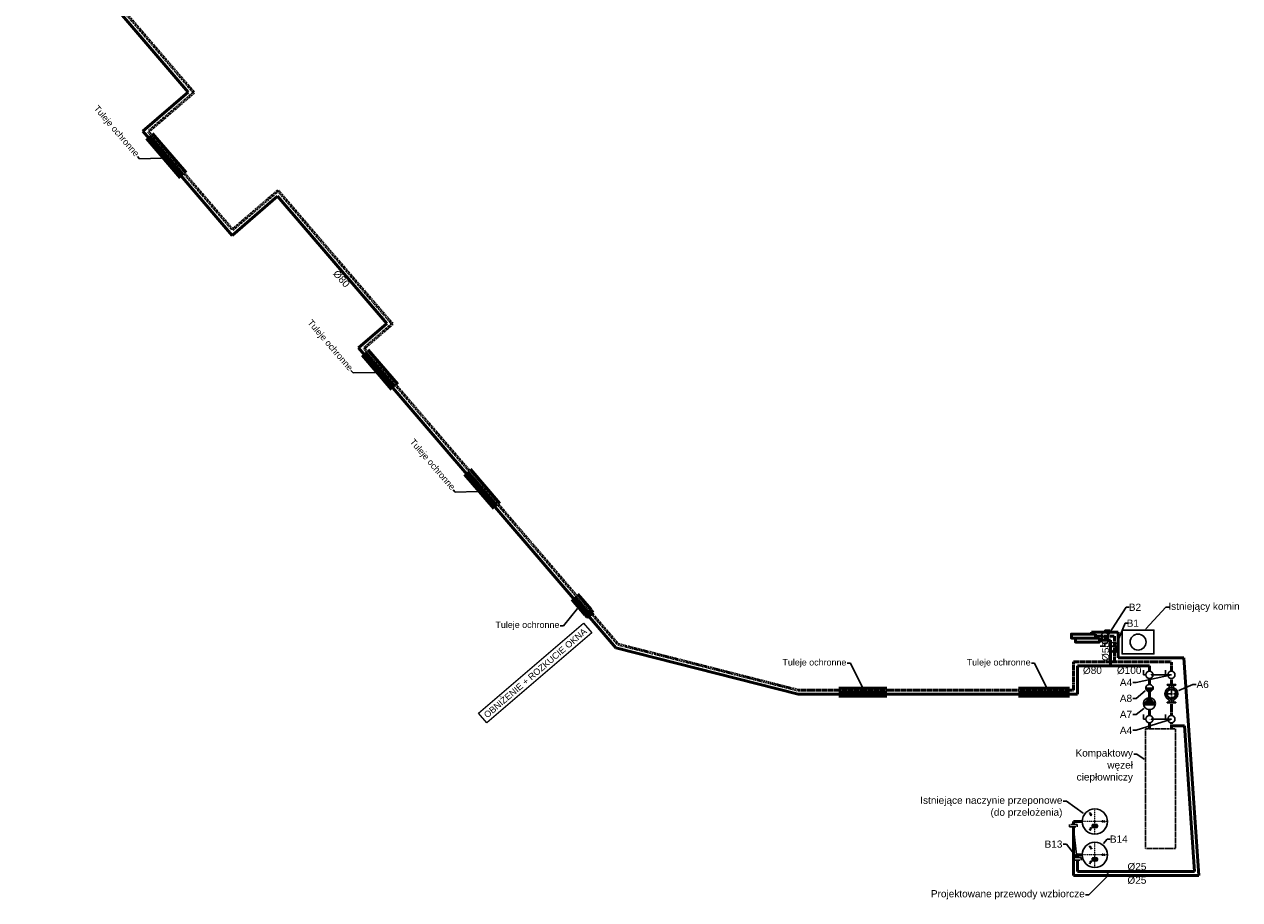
# Model space of a CAD drawing. Header units: centimetres. Extents: x -3333 to 9047, y 3602 to 17425.
# Tile 1 of 7: x -1063 to 1984, y 3602 to 5795. Entities that reach past the tile are written whole.
import ezdxf
from ezdxf import colors
from ezdxf.entities.mleader import LeaderData, LeaderLine
from ezdxf.enums import TextEntityAlignment as Align
from ezdxf.math import Vec2, Vec3

# ---------------------------------------------------------------- set-up
doc = ezdxf.new("R2010")
doc.units = ezdxf.units.CM
doc.header["$LTSCALE"] = 0.2
for name, pattern in [('CENTER', [2, 1.25, -0.25, 0.25, -0.25]), ('DASHDOT', [1, 0.5, -0.25, 0, -0.25]), ('DASHED', [0.75, 0.5, -0.25]), ('HIDDEN', [0.375, 0.25, -0.125])]:
    doc.linetypes.add(name, pattern=pattern)
for name, color, linetype, lineweight in [('2DH_OBJ', 41, 'Continuous', 25), ('2DH_OBJ_reflexgr', 252, 'Continuous', 25), ('2DH_OBJ_z', 41, 'Continuous', 25), ('2DH_PLS_p', 170, 'DASHED', 50), ('2DH_PLS_sp', 6, 'Continuous', 50), ('2DH_PLS_wzb', 4, 'Continuous', 50), ('2DH_PLS_z', 240, 'Continuous', 50), ('_OPIS', 7, 'Continuous', 20), ('CP_AXIS', 143, 'DASHDOT', 9), ('CP_HIDDE', 203, 'HIDDEN', 9), ('CP_LOGO', 7, 'Continuous', 35)]:
    doc.layers.add(name, color=color, linetype=linetype, lineweight=lineweight)
for name, color, linetype in [('Detal', 7, 'Continuous'), ('Opis', 7, 'Continuous'), ('Osie', 5, 'CENTER')]:
    doc.layers.add(name, color=color, linetype=linetype)
doc.styles.add('_OPIS AKSONOMETRIA', font='arial.ttf', dxfattribs={"height": 18})
doc.styles.add('CP_ATTR', font='ARIAL.TTF')
doc.styles.get("Standard").update_dxf_attribs({"font": 'arial.ttf'})

# ---------------------------------------------------------------- blocks, each defined once
blk = doc.blocks.new('2drfxn_no_01')
at = {"layer": 'CP_HIDDE', "extrusion": (0, 0, -1)}
for p, q in [((-3, 15), (-59, 15)), ((-3, -15), (-59, -15)), ((-33, -15), (-33, -15)), ((-33, -15), (-33, -15))]:
    blk.add_line(p, q, dxfattribs=at)
at = {"layer": 'CP_HIDDE'}
blk.add_circle((0, 0), 6, dxfattribs=at)
for centre, radius, start, end in [((-58, 0), 15, 94.4744, 265.5256), ((128, 0), 150, 174.2752, 185.7248), ((128, 0), 148, 174.1978, 185.8022), ((-3, 0), 15, 270, 90)]:
    blk.add_arc(centre, radius, start, end, dxfattribs=at)
for major_axis, start_param, end_param in [((0, -148), 1.469528, 1.672065), ((0, -150), 1.570796, 1.670713), ((0, -150), 1.47088, 1.570796)]:
    blk.add_ellipse((-96, 0), major_axis=major_axis, ratio=0.421187, start_param=start_param, end_param=end_param, dxfattribs=at)
blk = doc.blocks.new('2drfx_logo01')
at = {"layer": 'CP_LOGO', "color": 83, "extrusion": (0, 1, 0)}
for p, q in [((41, 0), (-41, 0)), ((-46, -5), (-46, -34)), ((-41, -40), (41, -40)), ((46, -34), (46, -5))]:
    blk.add_line(p, q, dxfattribs=at)
at = {"layer": 'CP_LOGO', "extrusion": (0, 1, 0)}
for p, q in [((-43, -8), (-43, -32)), ((27, -5), (-40, -5)), ((-40, -34), (27, -34)), ((-37, -29), (-37, -19)), ((-37, -29), (-37, -29)), ((-33, -29), (-37, -29)), ((-33, -20), (-33, -29)), ((-33, -29), (-33, -29)), ((-32, -14), (-30, -14)), ((-30, -17), (-31, -17)), ((-30, -14), (-30, -17)), ((-30, -14), (-30, -14)), ((-28, -24), (-28, -20)), ((-25, -20), (-25, -21)), ((-25, -21), (-20, -21)), ((-25, -23), (-25, -24)), ((-17, -23), (-25, -23)), ((-23, -14), (-22, -14)), ((-23, -17), (-23, -17)), ((-18, -29), (-23, -29)), ((-22, -26), (-18, -26)), ((-20, -21), (-20, -20)), ((-18, -26), (-18, -29)), ((-17, -14), (-14, -14)), ((-17, -17), (-17, -14)), ((-14, -17), (-17, -17)), ((-17, -20), (-17, -23)), ((-14, -14), (-14, -12)), ((-14, -29), (-14, -17)), ((-11, -29), (-14, -29)), ((-11, -8), (-8, -8)), ((-11, -13), (-11, -14)), ((-11, -14), (-9, -14)), ((-9, -17), (-11, -17)), ((-11, -17), (-11, -29)), ((-8, -11), (-10, -11)), ((-9, -14), (-9, -17)), ((-8, -8), (-8, -11)), ((-7, -8), (-3, -8)), ((-7, -29), (-7, -8)), ((-3, -29), (-7, -29)), ((-3, -8), (-3, -29)), ((-3, -29), (-3, -29)), ((-1, -24), (-1, -20)), ((2, -20), (2, -21)), ((2, -21), (7, -21)), ((2, -23), (2, -24)), ((10, -23), (2, -23)), ((4, -14), (5, -14)), ((5, -17), (4, -17)), ((9, -29), (4, -29)), ((5, -26), (9, -26)), ((7, -21), (7, -20)), ((9, -26), (9, -29)), ((10, -20), (10, -23)), ((12, -14), (15, -14)), ((12, -17), (12, -14)), ((12, -29), (12, -26)), ((15, -29), (12, -29)), ((15, -14), (15, -17)), ((15, -26), (15, -29)), ((17, -20), (18, -20)), ((18, -23), (17, -23)), ((20, -14), (23, -14)), ((20, -17), (20, -14)), ((20, -29), (20, -26)), ((23, -29), (20, -29)), ((23, -14), (23, -17)), ((23, -27), (23, -29)), ((30, -32), (30, -8))]:
    blk.add_line(p, q, dxfattribs=at)
at = {"layer": 'CP_LOGO', "color": 83}
for centre, start, end in [((41, -5), 0, 90), ((-41, -5), 90, 180), ((-41, -34), 180, 270), ((41, -34), 270, 0)]:
    blk.add_arc(centre, 5, start, end, dxfattribs=at)
at = {"layer": 'CP_LOGO'}
for centre, radius, start, end in [((-40, -8), 2.8, 90, 180), ((-40, -32), 2.8, 180, 270), ((-31, -19), 6.04, 147.2606, 178.2377), ((-33, -18), 3.91, 106.1174, 143.376), ((-32, -20), 6.08, 90.0504, 106.2962), ((-31, -19), 2.11, 97.3746, 125.2227), ((-30, -20), 3.13, 158.9942, 176.3238), ((-32, -19), 1.71, 127.2952, 158.5076), ((-29, -20), 4.79, 175.9324, 180.1077), ((-31, -21), 3.51, 90.0884, 98.1112), ((-23, -19), 4.85, 88.4512, 165.8928), ((-20, -20), 8.47, 165.5184, 179.4136), ((-20, -24), 8.16, 181.0116, 192.2061), ((-24, -24), 4.78, 190.4306, 253.2549), ((-23, -19), 1.87, 87.6671, 146.1721), ((-22, -19), 2.94, 147.7135, 166.8659), ((-20, -20), 5.06, 167.5936, 180.6121), ((-22, -24), 2.8, 178.2273, 223.4425), ((-23, -22), 7.52, 253.484, 269.5372), ((-23, -23), 3, 230.0119, 271.6328), ((-23, -19), 1.87, 33.8279, 92.3329), ((-22, -19), 4.73, 12.9414, 92.7147), ((-23, -19), 2.94, 13.1341, 32.2865), ((-26, -20), 5.06, 359.3879, 12.4064), ((-25, -20), 8.25, 359.5366, 14.6945), ((-11, -11), 3.03, 115.5569, 140.1513), ((-10, -12), 4.84, 144.3624, 176.3354), ((-11, -13), 4.64, 90.4804, 114.1156), ((-10, -12), 0.954, 105.8352, 156.9141), ((-9, -13), 1.84, 158.0272, 180.9979), ((-10, -13), 1.77, 90.0729, 106.1126), ((4, -19), 4.85, 88.4512, 165.8928), ((7, -20), 8.47, 165.5184, 179.4136), ((7, -24), 8.16, 181.0116, 192.2061), ((4, -24), 4.78, 190.4306, 253.2549), ((5, -19), 2.94, 147.7135, 166.8659), ((7, -20), 5.06, 167.5936, 180.6121), ((5, -24), 2.8, 178.2273, 223.4425), ((4, -22), 7.52, 253.484, 269.5372), ((4, -19), 1.87, 87.6671, 146.1721), ((5, -23), 3, 230.0119, 271.6328), ((5, -19), 4.73, 12.9414, 92.7147), ((5, -19), 1.87, 33.8279, 92.3329), ((4, -19), 2.94, 13.1341, 32.2865), ((2, -20), 5.06, 359.3879, 12.4064), ((2, -20), 8.25, 359.5366, 14.6945), ((19, -17), 7.23, 180.4442, 200.5984), ((16, -18), 4.61, 200.4138, 233.8136), ((17, -26), 4.92, 128.2568, 159.4117), ((19, -26), 7.42, 159.7413, 179.7796), ((20, -17), 4.84, 181.4593, 192.5475), ((17, -18), 2.5, 191.3737, 222.1732), ((17, -25), 1.92, 91.9805, 160.9879), ((19, -26), 4.37, 159.5786, 181.0788), ((17, -18), 1.9, 225.7959, 271.9253), ((18, -18), 1.9, 268.0747, 314.2041), ((18, -25), 1.82, 29.0147, 86.8568), ((17, -18), 2.5, 317.8268, 348.6263), ((16, -26), 3.7, 2.1152, 28.2265), ((15, -17), 4.84, 347.4525, 358.5407), ((18, -18), 4.61, 306.1864, 339.5862), ((18, -26), 4.92, 20.5883, 51.7432), ((16, -17), 7.23, 339.4016, 359.5558), ((11, -28), 11.7, 5.3251, 18.3885), ((27, -8), 2.8, 0, 90), ((27, -32), 2.8, 270, 0)]:
    blk.add_arc(centre, radius, start, end, dxfattribs=at)
blk = doc.blocks.new('2hpa_rfxn_200_grau_f8kownu')
at = {"extrusion": (0, 0, -1)}
for p, q in [((33.7, 1.7), (31.6, 1.7)), ((33.7, 1.7), (33.7, 0)), ((33.7, 0), (33.7, -1.7)), ((33.7, -1.7), (31.6, -1.7))]:
    blk.add_line(p, q, dxfattribs=at)
for radius in [31.7, 31.7, 0.814, 0.244]:
    blk.add_circle((0, 0), radius)
at = {"layer": 'CP_AXIS'}
for p, q in [((0, 31.7), (0, -31.7)), ((-31.7, 0), (33.7, 0))]:
    blk.add_line(p, q, dxfattribs=at)
at = {"layer": 'CP_HIDDE'}
blk.add_circle((0, 0), 0.489, dxfattribs=at)
at = {"xscale": -0.1, "yscale": 0.1, "zscale": 0.1}
for p, rotation in [((-24.2, 0), 360), ((12.1, 21), 240), ((12.1, -21), 120)]:
    blk.add_blockref('2drfxn_no_01', p, dxfattribs=dict(at, rotation=rotation))
at = {"xscale": 0.14, "yscale": 0.14, "zscale": 0.14}
blk.add_blockref('2drfx_logo01', (0, 14.1), dxfattribs=at)
at = {"linetype": 'ByBlock', "style": 'CP_ATTR', "flags": 9}
for tag in ['NAME', 'NUMBER', 'GROUP', 'ORDER-NO', 'PRODUCER', 'OTHER', 'TEXT_01', 'TEXT_02', 'TEXT_03', 'TEXT_04', 'TEXT_05', 'TEXT_06', 'TEXT_07', 'TEXT_08', 'TEXT_09', 'TEXT_10', 'TEXT_11', 'TEXT_12', 'TEXT_13', 'TEXT_14', 'TEXT_15', 'TEXT_16', 'TEXT_17', 'TEXT_18', 'TEXT_19', 'TEXT_20', 'TEXT_21', 'TEXT_22', 'TEXT_23', 'TEXT_24', 'TEXT_25', 'TEXT_26', 'TEXT_27', 'TEXT_28', 'TEXT_29', 'TEXT_30', 'TEXT_31', 'TEXT_32', 'TEXT_33', 'TEXT_34', 'TEXT_35', 'TEXT_36', 'TEXT_37', 'TEXT_38', 'TEXT_39', 'TEXT_40']:
    blk.add_attdef(tag, text='', height=0.00005, dxfattribs=at).set_placement((0, 0), align=Align.MIDDLE_LEFT)
blk = doc.blocks.new('CPHS_030')
for p, q in [((0.5, 0), (-0.1, 0.489898)), ((-0.1, -0.489898), (-0.1, 0.489898)), ((0.5, 0), (-0.1, -0.489898))]:
    blk.add_line(p, q)
blk.add_circle((0, 0), 0.5)
blk.add_solid([(-0.1, -0.489898), (0.5, 0), (-0.1, 0.489898)])
at = {"linetype": 'ByBlock', "style": 'CP_ATTR', "flags": 9}
for tag, p in [('TEMPERATURE', (-0.091948, -0.018461)), ('CHARACTER', (-0.091948, -0.018392)), ('ORDER-NO', (-0.091948, -0.018653)), ('NAME', (-0.091948, -0.018275)), ('FLOW', (-0.091948, -0.018333)), ('NUMBER', (-0.091948, -0.01852)), ('PRODUCT-TYPE', (-0.091948, -0.018585)), ('OTHER', (-0.091758, -0.018275)), ('PN', (-0.091761, -0.018333)), ('PRODUCER', (-0.09167, -0.018333)), ('VOLTAGE', (-0.091579, -0.018523)), ('ARTICLE', (-0.091553, -0.018264)), ('WEIGHT', (-0.091522, -0.018395)), ('GROUP', (-0.091511, -0.01846)), ('POWER', (-0.09151, -0.018661)), ('DN', (-0.091365, -0.018594))]:
    blk.add_attdef(tag, text='', height=0.00005, dxfattribs=at).set_placement(p, align=Align.MIDDLE_LEFT)
blk = doc.blocks.new('CPHS_873')
for p, q in [((0, 0.3), (0, 0.5)), ((0, 0.5), (0.4, 0.5))]:
    blk.add_line(p, q)
blk.add_circle((0, 0), 0.3)
at = {"linetype": 'ByBlock', "style": 'CP_ATTR', "flags": 9}
for tag, p in [('TEMPERATURE', (-0.091225, -0.018455)), ('CHARACTER', (-0.091225, -0.018386)), ('ORDER-NO', (-0.091225, -0.018646)), ('NAME', (-0.091225, -0.018268)), ('FLOW', (-0.091225, -0.018327)), ('NUMBER', (-0.091225, -0.018513)), ('PRODUCT-TYPE', (-0.091225, -0.018578)), ('OTHER', (-0.091035, -0.018268)), ('PN', (-0.091038, -0.018327)), ('PRODUCER', (-0.090947, -0.018327)), ('VOLTAGE', (-0.090856, -0.018517)), ('ARTICLE', (-0.09083, -0.018257)), ('WEIGHT', (-0.090799, -0.018389)), ('GROUP', (-0.090788, -0.018453)), ('POWER', (-0.090786, -0.018654)), ('DN', (-0.090641, -0.018588))]:
    blk.add_attdef(tag, text='', height=0.00005, dxfattribs=at).set_placement(p, align=Align.MIDDLE_LEFT)
blk = doc.blocks.new('CPHS_115')
blk.add_hatch(color=256).paths.add_polyline_path([(-0.04, 0.3), (-0.12, 0.28), (-0.18, 0.24), (-0.24, 0.18), (-0.28, 0.12), (-0.3, 0.04), (-0.3, -0.04), (-0.28, -0.12), (-0.24, -0.18), (-0.18, -0.24), (-0.12, -0.28), (-0.04, -0.3), (0, -0.3), (0, 0.3)])
blk.add_line((0, 0.3), (0, -0.3))
blk.add_lwpolyline([(-0.04, 0.3), (-0.12, 0.28), (-0.18, 0.24), (-0.24, 0.18), (-0.28, 0.12), (-0.3, 0.04), (-0.3, -0.04), (-0.28, -0.12), (-0.24, -0.18), (-0.18, -0.24), (-0.12, -0.28), (-0.04, -0.3), (0.04, -0.3), (0.12, -0.28), (0.18, -0.24), (0.24, -0.18), (0.28, -0.12), (0.3, -0.04), (0.3, 0.04), (0.28, 0.12), (0.24, 0.18), (0.18, 0.24), (0.12, 0.28), (0.04, 0.3)], close=True)
at = {"linetype": 'ByBlock', "style": 'CP_ATTR', "flags": 9}
for tag in ['NAME', 'GROUP', 'NUMBER', 'PRODUCER', 'ARTICLE', 'PRODUCT-TYPE', 'ORDER-NO', 'CHARACTER', 'DN', 'PN', 'TEMPERATURE', 'FLOW', 'POWER', 'VOLTAGE', 'WEIGHT', 'OTHER']:
    blk.add_attdef(tag, text='', height=0.00005, dxfattribs=at).set_placement((-0.09, -0.02), align=Align.MIDDLE_LEFT)
blk = doc.blocks.new('filtroodmulacz')
at = {"layer": 'Detal'}
for p, q in [((3988.9, 3693.6, -9.2), (3989.2, 3693.8, -9.2)), ((3988.9, 3677.8, -9.2), (3988.9, 3693.6, -9.2)), ((3991.1, 3696.7, -9.2), (3989.2, 3696.7, -9.2)), ((3989.2, 3674.7, -9.2), (3989.2, 3696.7, -9.2)), ((3991.1, 3674.7, -9.2), (3991.1, 3696.7, -9.2)), ((3996.8, 3691.1, -9.2), (3991.1, 3691.1, -9.2)), ((4027.4, 3691.1, -9.2), (4033.1, 3691.1, -9.2)), ((4033.1, 3674.7, -9.2), (4033.1, 3696.7, -9.2)), ((4033.1, 3696.7, -9.2), (4035, 3696.7, -9.2)), ((4035, 3674.7, -9.2), (4035, 3696.7, -9.2)), ((4035.3, 3693.6, -9.2), (4035, 3693.8, -9.2)), ((4035.3, 3677.8, -9.2), (4035.3, 3693.6, -9.2)), ((3988.9, 3677.8, -9.2), (3989.2, 3677.6, -9.2)), ((3991.1, 3674.7, -9.2), (3989.2, 3674.7, -9.2)), ((3996.8, 3680.3, -9.2), (3991.1, 3680.3, -9.2)), ((4027.4, 3680.3, -9.2), (4033.1, 3680.3, -9.2)), ((4033.1, 3674.7, -9.2), (4035, 3674.7, -9.2)), ((4035.3, 3677.8, -9.2), (4035, 3677.6, -9.2))]:
    blk.add_line(p, q, dxfattribs=at)
for radius in [16.2, 12.5]:
    blk.add_circle((4012.1, 3685.7, -9.2), radius, dxfattribs=at)
at = {"layer": 'Osie', "color": 5, "ltscale": 10}
for p, q in [((4001.8, 3689.4, -9.2), (4003, 3690.1, -9.2)), ((4002, 3690.4, -9.2), (4002.8, 3689.1, -9.2)), ((4007.4, 3695.6, -9.2), (4008.8, 3695.2, -9.2)), ((4008.3, 3696.1, -9.2), (4007.9, 3694.7, -9.2)), ((4016.8, 3695.8, -9.2), (4015.5, 3695.1, -9.2)), ((4015.8, 3696.1, -9.2), (4016.5, 3694.8, -9.2)), ((4022.5, 3689.6, -9.2), (4021.1, 3689.9, -9.2)), ((4022, 3690.5, -9.2), (4021.6, 3689.1, -9.2)), ((4001.7, 3681.9, -9.2), (4003.1, 3681.5, -9.2)), ((4002.2, 3681, -9.2), (4002.6, 3682.4, -9.2)), ((4007.5, 3675.7, -9.2), (4008.7, 3676.4, -9.2)), ((4008.5, 3675.4, -9.2), (4007.7, 3676.7, -9.2)), ((4016.8, 3675.8, -9.2), (4015.4, 3676.2, -9.2)), ((4016, 3675.3, -9.2), (4016.3, 3676.7, -9.2)), ((4022.5, 3682.1, -9.2), (4021.2, 3681.4, -9.2)), ((4022.2, 3681.1, -9.2), (4021.5, 3682.4, -9.2))]:
    blk.add_line(p, q, dxfattribs=at)
at = {"layer": 'Osie', "color": 5, "linetype": 'CENTER', "ltscale": 50}
blk.add_line((4012.1, 3668, -9.2), (4012.1, 3703.4, -9.2), dxfattribs=at)
at = {"layer": 'Osie', "color": 5, "ltscale": 50}
blk.add_line((3987.4, 3685.7, -9.2), (4036.8, 3685.7, -9.2), dxfattribs=at)
at = {"layer": 'Osie', "color": 5, "linetype": 'CENTER', "ltscale": 50}
blk.add_circle((4012.1, 3685.7, -9.2), 10.5, dxfattribs=at)
at = {"layer": 'Osie', "color": 7}
for radius in [0.524, 0.466]:
    blk.add_circle((4012.1, 3685.7, -9.2), radius, dxfattribs=at)
at = {"layer": 'Opis', "width": 0.8}
for p in [(3990.4, 3683.4, -9.2), (4034.3, 3683.4, -9.2)]:
    blk.add_text('DN100 PN16bar', height=0.5, rotation=90, dxfattribs=at).set_placement(p)
blk = doc.blocks.new('2D_XB181_0005')
h = blk.add_hatch(color=256)
h.dxf.hatch_style = 1
h.paths.add_polyline_path([(-0.0064, 0.0064), (0.0064, -0.0064, -1)])
for p, q in [((-0.0064, 0.0064), (0.0064, -0.0064)), ((0.0042, 0.017), (0.017, 0.0042)), ((0.0064, 0.0064), (0.0106, 0.0106))]:
    blk.add_line(p, q)
blk.add_circle((0, 0), 0.009)
at = {"linetype": 'ByBlock', "style": 'CP_ATTR', "flags": 9}
for tag in ['NAME', 'NUMBER', 'GROUP', 'ARTICLE', 'PRODUCT-TYPE', 'ORDER-NO', 'PRODUCER', 'DN', 'PN', 'TEMPERATURE', 'VOLTAGE', 'POWER', 'FLOW', 'CHARACTER', 'OTHER']:
    blk.add_attdef(tag, text='', height=0.00000005, dxfattribs=at).set_placement((-0.0001, 0), align=Align.MIDDLE_LEFT)
blk = doc.blocks.new('CPHS_328')
for p, q in [((-0.1, -0.1), (-0.1, 0.15)), ((-0.1, 0.15), (0, 0.15)), ((0, 0.1), (0, -0.15)), ((0, -0.15), (-0.1, -0.15))]:
    blk.add_line(p, q)
at = {"linetype": 'ByBlock', "style": 'CP_ATTR', "flags": 9}
for tag, p in [('TEMPERATURE', (-0.091948, -0.018461)), ('CHARACTER', (-0.091948, -0.018392)), ('ORDER-NO', (-0.091948, -0.018653)), ('NAME', (-0.091948, -0.018275)), ('FLOW', (-0.091948, -0.018333)), ('NUMBER', (-0.091948, -0.01852)), ('PRODUCT-TYPE', (-0.091948, -0.018585)), ('OTHER', (-0.091758, -0.018275)), ('PN', (-0.091761, -0.018333)), ('PRODUCER', (-0.09167, -0.018333)), ('VOLTAGE', (-0.091579, -0.018523)), ('ARTICLE', (-0.091553, -0.018264)), ('WEIGHT', (-0.091522, -0.018395)), ('GROUP', (-0.091511, -0.01846)), ('POWER', (-0.09151, -0.018661)), ('DN', (-0.091365, -0.018594))]:
    blk.add_attdef(tag, text='', height=0.00005, dxfattribs=at).set_placement(p, align=Align.MIDDLE_LEFT)

msp = doc.modelspace()

# ---------------------------------------------------------------- linework, layer by layer
msp.add_lwpolyline([(1689, 4277.3), (1769, 4277.3), (1769, 4217.3), (1689, 4217.3)], close=True)
at = {"linetype": 'DASHED', "ltscale": 20}
msp.add_lwpolyline([(1822.6, 4030), (1822.6, 3730), (1747.6, 3730), (1747.6, 4030)], close=True, dxfattribs=at)
msp.add_circle((1729, 4247.3), 20)
at = {"layer": '2DH_PLS_p', "ltscale": 20}
for p, q in [((-885.2, 5912.6), (-637.5, 5624)), ((-637.5, 5624), (-751.6, 5526.1)), ((-751.6, 5526.1), (-540.5, 5280.3)), ((-540.5, 5280.3), (-426.6, 5378.2)), ((-426.6, 5378.2), (-140, 5044.2)), ((-210.8, 4983.4), (-140, 5044.2)), ((-210.8, 4983.4), (425.7, 4241.6)), ((425.7, 4241.6), (878.3, 4126.3)), ((1669.8, 4197.3), (1669.8, 4262.3)), ((1567, 4197.3), (1812.6, 4197.3)), ((1567, 4126.3), (1567, 4197.3)), ((1812.6, 4174), (1812.6, 4197.3)), ((1812.6, 4141), (1812.6, 4156)), ((878.3, 4126.3), (1567, 4126.3)), ((1812.6, 4063), (1812.6, 4094.6)), ((1812.6, 4030), (1812.6, 4045))]:
    msp.add_line(p, q, dxfattribs=at)
msp.add_lwpolyline([(1622, 4262.3), (1669.8, 4262.3)], dxfattribs=at)
at = {"layer": '2DH_PLS_sp'}
for p, q in [((-748.9, 5515.3), (-664.7, 5417.2)), ((-748.9, 5515.3), (-664.7, 5417.2)), ((-741.3, 5521.8), (-657.1, 5423.8)), ((-756.5, 5508.8), (-672.3, 5410.7)), ((-215.6, 4966), (-141.9, 4880.1)), ((-208.1, 4972.5), (-134.3, 4886.6)), ((-208, 4972.6), (-134.3, 4886.6)), ((-200.4, 4979.1), (-126.7, 4893.1)), ((40.7, 4667.4), (114.3, 4581.5)), ((48.3, 4674), (121.9, 4588)), ((48.3, 4674), (121.9, 4588)), ((55.9, 4680.5), (129.5, 4594.5)), ((317.3, 4360.3), (350.3, 4321.9)), ((317.3, 4360.3), (350.3, 4321.9)), ((324.9, 4366.8), (357.9, 4328.4)), ((309.7, 4353.8), (342.7, 4315.4)), ((979, 4131.3), (1099, 4131.3)), ((979, 4121.3), (1099, 4121.3)), ((979, 4121.3), (1099, 4121.3)), ((1429, 4131.3), (1557, 4131.3)), ((1429, 4121.3), (1557, 4121.3)), ((1429, 4121.3), (1557, 4121.3)), ((979, 4111.3), (1099, 4111.3)), ((1429, 4111.3), (1557, 4111.3))]:
    msp.add_line(p, q, dxfattribs=at)
at = {"layer": '2DH_PLS_wzb'}
for p, q in [((1612, 4272.3), (1679, 4272.3)), ((1612, 4267.3), (1612, 4272.3)), ((1679, 4207.3), (1679, 4272.3)), ((1679, 4207.3), (1843.8, 4207.3)), ((1843.8, 4207.3), (1881.3, 3662.3)), ((1812.6, 4037.5), (1845.5, 4037.5)), ((1845.5, 4037.5), (1870.6, 3672.3)), ((1567, 3797.4), (1587, 3797.4)), ((1567, 3790.5), (1567, 3797.4)), ((1567, 3662.3), (1567, 3784.3)), ((1577, 3714), (1587, 3714)), ((1577, 3707.1), (1577, 3714)), ((1577, 3672.3), (1577, 3700.9)), ((1567, 3662.3), (1881.3, 3662.3)), ((1577, 3672.3), (1870.6, 3672.3))]:
    msp.add_line(p, q, dxfattribs=at)
at = {"layer": '2DH_PLS_z'}
for p, q in [((-886.2, 5898.5), (-651.6, 5625.1)), ((-651.6, 5625.1), (-765.7, 5527.2)), ((-765.7, 5527.2), (-541.5, 5266.2)), ((-541.5, 5266.2), (-427.6, 5364.1)), ((-427.6, 5364.1), (-154.1, 5045.3)), ((-224.9, 4984.5), (-154.1, 5045.3)), ((-224.9, 4984.5), (420.2, 4232.7)), ((1659.8, 4187.3), (1659.8, 4252.3)), ((420.2, 4232.7), (877.1, 4116.3)), ((1577, 4187.3), (1757.6, 4187.3)), ((1577, 4116.3), (1577, 4187.3)), ((1757.6, 4174), (1757.6, 4187.3)), ((1757.6, 4141), (1757.6, 4156)), ((877.1, 4116.3), (1577, 4116.3)), ((1757.6, 4108), (1757.6, 4123)), ((1757.6, 4063), (1757.6, 4078)), ((1757.6, 4030), (1757.6, 4045))]:
    msp.add_line(p, q, dxfattribs=at)
for points in [[(1622, 4267.3), (1622, 4257.3), (1562, 4257.3), (1562, 4267.3)], [(1632, 4257.3), (1632, 4247.3), (1572, 4247.3), (1572, 4257.3)]]:
    msp.add_lwpolyline(points, close=True, dxfattribs=at)
msp.add_lwpolyline([(1632, 4252.3), (1659.8, 4252.3)], dxfattribs=at)
for centre in [(357.3, 4321.3), (349.7, 4314.8)]:
    msp.add_circle(centre, 5, dxfattribs=at)

# ---------------------------------------------------------------- block references
at = {"rotation": 90}
msp.add_blockref('filtroodmulacz', (5498.3, 105.7, 9.2), dxfattribs=at)
at = {"layer": '2DH_OBJ', "rotation": 90}
for name, p, xscale, yscale, zscale in [('2D_XB181_0005', (1669.8, 4229.8), 1000, 1000, 1000), ('CPHS_030', (1757.6, 4093), 30, 30, 30), ('CPHS_328', (1567, 3790.5), 62.5, 62.5, 62.5), ('CPHS_328', (1577, 3707.1), 62.5, 62.5, 62.5)]:
    msp.add_blockref(name, p, dxfattribs=dict(at, xscale=xscale, yscale=yscale, zscale=zscale))
at = {"layer": '2DH_OBJ_reflexgr', "rotation": 180}
for p in [(1620.7, 3797.4), (1620.7, 3714)]:
    msp.add_blockref('2hpa_rfxn_200_grau_f8kownu', p, dxfattribs=at)
at = {"layer": '2DH_OBJ_z', "xscale": 30, "yscale": 30, "zscale": 30}
for name, p, rotation in [('CPHS_873', (1645.9, 4262.3), 360), ('CPHS_873', (1645.9, 4252.3), 180), ('CPHS_873', (1757.6, 4165), 90), ('CPHS_873', (1812.6, 4165), 90.00000000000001), ('CPHS_115', (1757.6, 4132), 90), ('CPHS_873', (1757.6, 4054), 90), ('CPHS_873', (1812.6, 4054), 90)]:
    msp.add_blockref(name, p, dxfattribs=dict(at, rotation=rotation))

# ---------------------------------------------------------------- texts
at = {"layer": '_OPIS', "char_height": 18, "width": 150, "attachment_point": 5}
for s, insert, rotation in [('\\pxqc;%%C80', (-267.6, 5157.4), 311.9713), ('\\pxqc;%%C50', (1647.9, 4223.6), 90)]:
    msp.add_mtext(s, dxfattribs=dict(at, insert=insert, rotation=rotation))
for s, insert in [('\\pxqc;%%C80', (1614.6, 4176)), ('\\pxqc;%%C100', (1706.8, 4176)), ('\\pxqc;%%C25', (1726.2, 3684.3)), ('\\pxqc;%%C25', (1726.2, 3650.3))]:
    msp.add_mtext(s, dxfattribs=dict(at, insert=insert))

# ---------------------------------------------------------------- leaders
at = {"layer": '_OPIS'}
ml = msp.add_multileader_mtext('Standard', dxfattribs=at)
ml.set_content('\\A1;Tuleje ochronne', color=256, style='_OPIS AKSONOMETRIA')
ml.set_leader_properties()
ml.build(insert=Vec2(0, 0))
ctx = ml.context
ctx.base_point, ctx.char_height, ctx.plane_origin, ctx.plane_x_axis, ctx.plane_y_axis = Vec3(-885.4, 5587.7), 16, Vec3(-1107.8, 5156.8), Vec3(0.651741, -0.758441), Vec3(0.758441, 0.651741)
ctx.text_align_type = 2
notes = []
notes.append((ctx, [(1, (1, 1, 0), (-774, 5458.1), (-0.651741, 0.758441), 8, [(1, [(-714.4, 5459.7)], 0, [])])]))
ctx.mtext.insert, ctx.mtext.text_direction, ctx.mtext.rotation, ctx.mtext.width, ctx.mtext.alignment, ctx.mtext.flow_direction = Vec3(-772.7, 5472.4), Vec3(0.651741, -0.758441), 5.422267, 420.28, 3, 5
ml = msp.add_multileader_mtext('Standard', dxfattribs=at)
ml.set_content('\\A1;Tuleje ochronne', color=256, style='_OPIS AKSONOMETRIA')
ml.set_leader_properties()
ml.build(insert=Vec2(0, 0))
ctx = ml.context
ctx.base_point, ctx.char_height, ctx.plane_origin, ctx.plane_x_axis, ctx.plane_y_axis = Vec3(-349.8, 5051), 16, Vec3(-572.2, 4620.1), Vec3(0.651741, -0.758441), Vec3(0.758441, 0.651741)
ctx.text_align_type = 2
notes.append((ctx, [(1, (1, 1, 0), (-238.5, 4921.4), (-0.651741, 0.758441), 8, [(1, [(-178.8, 4923)], 0, [])])]))
ctx.mtext.insert, ctx.mtext.text_direction, ctx.mtext.rotation, ctx.mtext.width, ctx.mtext.alignment, ctx.mtext.flow_direction = Vec3(-237.1, 4935.7), Vec3(0.651741, -0.758441), 5.422267, 420.28, 3, 5
ml = msp.add_multileader_mtext('Standard', dxfattribs=at)
ml.set_content('\\A1;Tuleje ochronne', color=256, style='_OPIS AKSONOMETRIA')
ml.set_leader_properties()
ml.build(insert=Vec2(0, 0))
ctx = ml.context
ctx.base_point, ctx.char_height, ctx.plane_origin, ctx.plane_x_axis, ctx.plane_y_axis = Vec3(-93.5, 4752.4), 16, Vec3(-315.9, 4321.5), Vec3(0.651741, -0.758441), Vec3(0.758441, 0.651741)
ctx.text_align_type = 2
notes.append((ctx, [(1, (1, 1, 0), (17.8, 4622.8), (-0.651741, 0.758441), 8, [(1, [(77.5, 4624.5)], 0, [])])]))
ctx.mtext.insert, ctx.mtext.text_direction, ctx.mtext.rotation, ctx.mtext.width, ctx.mtext.alignment, ctx.mtext.flow_direction = Vec3(19.2, 4637.1), Vec3(0.651741, -0.758441), 5.422267, 420.28, 3, 5
ml = msp.add_multileader_mtext('Standard', dxfattribs=at)
ml.set_content('\\A1;Tuleje ochronne', color=256, style='_OPIS AKSONOMETRIA')
ml.set_leader_properties()
ml.build(insert=Vec2(0, 0))
ctx = ml.context
ctx.base_point, ctx.char_height, ctx.plane_origin = Vec3(117.7, 4288.2), 16, Vec3(299.6, 3838.8)
ctx.text_align_type = 2
notes.append((ctx, [(1, (1, 1, 0), (288.6, 4288.2), (-1, 0), 8, [(1, [(326.2, 4334.6)], 0, [])])]))
ctx.mtext.insert, ctx.mtext.width, ctx.mtext.alignment, ctx.mtext.flow_direction = Vec3(278.6, 4298.6), 420.28, 3, 5
ml = msp.add_multileader_mtext('Standard', dxfattribs=at)
ml.set_content('\\A1;B2', color=256, style='_OPIS AKSONOMETRIA')
ml.set_leader_properties()
ml.build(insert=Vec2(0, 0))
ctx = ml.context
ctx.base_point, ctx.char_height, ctx.plane_origin = Vec3(1707, 4334.4), 18, Vec3(1739.2, 3884.9)
ctx.text_align_type = 2
notes.append((ctx, [(0, (1, 1, 0), (1699, 4334.4), (1, 0), 8, [(1, [(1645.9, 4262.3), (1645.9, 4252.3)], 256, [])])]))
ctx.mtext.insert, ctx.mtext.width, ctx.mtext.alignment, ctx.mtext.flow_direction = Vec3(1736.6, 4343.4), 420.28, 3, 5
ml = msp.add_multileader_mtext('Standard', dxfattribs=at)
ml.set_content('\\A1;Istniejący komin', color=256, style='_OPIS AKSONOMETRIA')
ml.set_leader_properties()
ml.build(insert=Vec2(0, 0))
ctx = ml.context
ctx.base_point, ctx.char_height, ctx.plane_origin = Vec3(1807, 4334.4), 18, Vec3(1839.2, 3884.9)
ctx.text_align_type = 2
notes.append((ctx, [(0, (1, 1, 0), (1799, 4334.4), (1, 0), 8, [(0, [(1745.9, 4277.3)], 256, [])])]))
ctx.mtext.insert, ctx.mtext.width, ctx.mtext.alignment, ctx.mtext.flow_direction = Vec3(1983.8, 4346), 420.28, 3, 5
ml = msp.add_multileader_mtext('Standard', dxfattribs=at)
ml.set_content('\\A1;B1', color=256, style='_OPIS AKSONOMETRIA')
ml.set_leader_properties()
ml.build(insert=Vec2(0, 0))
ctx = ml.context
ctx.base_point, ctx.char_height, ctx.plane_origin = Vec3(1705, 4294.4), 18, Vec3(1737.2, 3844.9)
ctx.text_align_type = 2
notes.append((ctx, [(0, (1, 1, 0), (1697, 4294.4), (1, 0), 8, [(0, [(1673.3, 4238.1)], 256, [])])]))
ctx.mtext.insert, ctx.mtext.width, ctx.mtext.alignment, ctx.mtext.flow_direction = Vec3(1731.3, 4303.4), 420.28, 3, 5
ml = msp.add_multileader_mtext('Standard', dxfattribs=at)
ml.set_content('\\A1;Tuleje ochronne', color=256, style='_OPIS AKSONOMETRIA')
ml.set_leader_properties()
ml.build(insert=Vec2(0, 0))
ctx = ml.context
ctx.base_point, ctx.char_height, ctx.plane_origin = Vec3(837.2, 4194.2), 16, Vec3(1019, 3744.7)
ctx.text_align_type = 2
notes.append((ctx, [(1, (1, 1, 0), (1008, 4194.2), (-1, 0), 8, [(1, [(1039, 4131.3)], 0, [])])]))
ctx.mtext.insert, ctx.mtext.width, ctx.mtext.alignment, ctx.mtext.flow_direction = Vec3(998, 4204.5), 420.28, 3, 5
ml = msp.add_multileader_mtext('Standard', dxfattribs=at)
ml.set_content('\\A1;Tuleje ochronne', color=256, style='_OPIS AKSONOMETRIA')
ml.set_leader_properties()
ml.build(insert=Vec2(0, 0))
ctx = ml.context
ctx.base_point, ctx.char_height, ctx.plane_origin = Vec3(1298.9, 4194.2), 16, Vec3(1480.8, 3744.7)
ctx.text_align_type = 2
notes.append((ctx, [(1, (1, 1, 0), (1469.8, 4194.2), (-1, 0), 8, [(1, [(1500.8, 4131.3)], 0, [])])]))
ctx.mtext.insert, ctx.mtext.width, ctx.mtext.alignment, ctx.mtext.flow_direction = Vec3(1459.8, 4204.5), 420.28, 3, 5
ml = msp.add_multileader_mtext('Standard', dxfattribs=at)
ml.set_content('A4', color=256, style='_OPIS AKSONOMETRIA')
ml.set_leader_properties()
ml.build(insert=Vec2(0, 0))
ctx = ml.context
ctx.base_point, ctx.char_height, ctx.plane_origin = Vec3(1682.7, 4146.1), 18, Vec3(1732.6, 3696.6)
ctx.text_align_type = 2
notes.append((ctx, [(0, (1, 1, 0), (1724.2, 4146.1), (-1, 0), 8, [(1, [(1757.6, 4165), (1812.6, 4165)], 256, [])])]))
ctx.mtext.insert, ctx.mtext.width, ctx.mtext.alignment, ctx.mtext.flow_direction = Vec3(1714.2, 4155.1), 420.28, 3, 5
ml = msp.add_multileader_mtext('Standard', dxfattribs=at)
ml.set_content('\\A1;A6', color=256, style='_OPIS AKSONOMETRIA')
ml.set_leader_properties()
ml.build(insert=Vec2(0, 0))
ctx = ml.context
ctx.base_point, ctx.char_height, ctx.plane_origin = Vec3(1874.7, 4141), 18, Vec3(1906.9, 3691.5)
ctx.text_align_type = 2
notes.append((ctx, [(0, (1, 1, 0), (1866.7, 4141), (1, 0), 8, [(0, [(1827.6, 4123.9)], 256, [])])]))
ctx.mtext.insert, ctx.mtext.width, ctx.mtext.alignment, ctx.mtext.flow_direction = Vec3(1906.3, 4150.2), 420.28, 3, 5
ml = msp.add_multileader_mtext('Standard', dxfattribs=at)
ml.set_content('\\A1;A8', color=256, style='_OPIS AKSONOMETRIA')
ml.set_leader_properties()
ml.build(insert=Vec2(0, 0))
ctx = ml.context
ctx.base_point, ctx.char_height, ctx.plane_origin = Vec3(1682.6, 4106.1), 18, Vec3(1732.6, 3656.6)
ctx.text_align_type = 2
notes.append((ctx, [(0, (1, 1, 0), (1724.2, 4106.1), (-1, 0), 8, [(0, [(1749.8, 4127.5)], 256, [])])]))
ctx.mtext.insert, ctx.mtext.width, ctx.mtext.alignment, ctx.mtext.flow_direction = Vec3(1714.2, 4115.2), 420.28, 3, 5
ml = msp.add_multileader_mtext('Standard', dxfattribs=at)
ml.set_content('\\A1;A7', color=256, style='_OPIS AKSONOMETRIA')
ml.set_leader_properties()
ml.build(insert=Vec2(0, 0))
ctx = ml.context
ctx.base_point, ctx.char_height, ctx.plane_origin = Vec3(1682.6, 4066.1), 18, Vec3(1732.6, 3616.6)
ctx.text_align_type = 2
notes.append((ctx, [(0, (1, 1, 0), (1724.2, 4066.1), (-1, 0), 8, [(0, [(1746.5, 4082.9)], 256, [])])]))
ctx.mtext.insert, ctx.mtext.width, ctx.mtext.alignment, ctx.mtext.flow_direction = Vec3(1714.2, 4075.1), 420.28, 3, 5
ml = msp.add_multileader_mtext('Standard', dxfattribs=at)
ml.set_content('A4', color=256, style='_OPIS AKSONOMETRIA')
ml.set_leader_properties()
ml.build(insert=Vec2(0, 0))
ctx = ml.context
ctx.base_point, ctx.char_height, ctx.plane_origin = Vec3(1682.7, 4026.1), 18, Vec3(1732.6, 3576.6)
ctx.text_align_type = 2
notes.append((ctx, [(0, (1, 1, 0), (1724.2, 4026.1), (-1, 0), 8, [(1, [(1757.6, 4054), (1812.6, 4054)], 256, [])])]))
ctx.mtext.insert, ctx.mtext.width, ctx.mtext.alignment, ctx.mtext.flow_direction = Vec3(1714.2, 4035.1), 420.28, 3, 5
ml = msp.add_multileader_mtext('Standard', dxfattribs=at)
ml.set_content('\\A1;Kompaktowy^Jwęzeł^Jciepłowniczy', color=256, style='_OPIS AKSONOMETRIA')
ml.set_leader_properties()
ml.build(insert=Vec2(0, 0))
ctx = ml.context
ctx.base_point, ctx.char_height, ctx.plane_origin = Vec3(1572.3, 3966.6), 18, Vec3(1734.5, 3517.2)
ctx.text_align_type = 2
notes.append((ctx, [(0, (1, 1, 0), (1726.2, 3966.6), (-1, 0), 8, [(1, [(1747.6, 3951.3)], 256, [])])]))
ctx.mtext.insert, ctx.mtext.width, ctx.mtext.alignment, ctx.mtext.flow_direction = Vec3(1716.2, 3978.3), 420.28, 3, 5
ml = msp.add_multileader_mtext('Standard', dxfattribs=at)
ml.set_content('\\A1;Istniejące naczynie przeponowe^J(do przełożenia)', color=256, style='_OPIS AKSONOMETRIA')
ml.set_leader_properties()
ml.build(insert=Vec2(0, 0))
ctx = ml.context
ctx.base_point, ctx.char_height, ctx.plane_origin = Vec3(1184.4, 3848.2), 18, Vec3(1557.8, 3398.8)
ctx.text_align_type = 2
notes.append((ctx, [(0, (1, 1, 0), (1549.5, 3848.2), (-1, 0), 8, [(1, [(1594.9, 3815.8)], 256, [])])]))
ctx.mtext.insert, ctx.mtext.width, ctx.mtext.alignment, ctx.mtext.flow_direction = Vec3(1539.5, 3859.9), 420.28, 3, 5
ml = msp.add_multileader_mtext('Standard', dxfattribs=at)
ml.set_content('\\A1;B13', color=256, style='_OPIS AKSONOMETRIA')
ml.set_leader_properties()
ml.build(insert=Vec2(0, 0))
ctx = ml.context
ctx.base_point, ctx.char_height, ctx.plane_origin = Vec3(1495.7, 3740.9), 18, Vec3(1557.8, 3291.4)
ctx.text_align_type = 2
notes.append((ctx, [(0, (1, 1, 0), (1549.5, 3740.9), (-1, 0), 8, [(1, [(1567, 3784.3), (1575.5, 3707.1)], 256, [])])]))
ctx.mtext.insert, ctx.mtext.width, ctx.mtext.alignment, ctx.mtext.flow_direction = Vec3(1539.5, 3750), 420.28, 3, 5
ml = msp.add_multileader_mtext('Standard', dxfattribs=at)
ml.set_content('\\A1;B14', color=256, style='_OPIS AKSONOMETRIA')
ml.set_leader_properties()
ml.build(insert=Vec2(0, 0))
ctx = ml.context
ctx.base_point, ctx.char_height, ctx.plane_origin = Vec3(1659.4, 3753.6), 18, Vec3(1703.9, 3304.2)
ctx.text_align_type = 2
notes.append((ctx, [(0, (1, 1, 0), (1651.4, 3753.6), (1, 0), 8, [(0, [(1640.2, 3739)], 256, [])])]))
ctx.mtext.insert, ctx.mtext.width, ctx.mtext.alignment, ctx.mtext.flow_direction = Vec3(1703.1, 3762.6), 420.28, 3, 5
ml = msp.add_multileader_mtext('Standard', dxfattribs=at)
ml.set_content('\\A1;Projektowane przewody wzbiorcze', color=256, style='_OPIS AKSONOMETRIA')
ml.set_leader_properties()
ml.build(insert=Vec2(0, 0))
ctx = ml.context
ctx.base_point, ctx.char_height, ctx.plane_origin = Vec3(1210.8, 3614), 18, Vec3(1613.8, 3164.6)
ctx.text_align_type = 2
notes.append((ctx, [(0, (1, 1, 0), (1605.5, 3614), (-1, 0), 8, [(0, [(1651, 3672.3), (1653.8, 3662.3)], 256, [])])]))
ctx.mtext.insert, ctx.mtext.width, ctx.mtext.alignment, ctx.mtext.flow_direction = Vec3(1595.5, 3625.7), 420.28, 3, 5
for ctx, leaders in notes:
    for number, flags, end, landing, length, lines in leaders:
        leader = LeaderData()
        leader.index, (leader.has_last_leader_line, leader.has_dogleg_vector, leader.attachment_direction) = number, flags
        leader.last_leader_point, leader.dogleg_vector, leader.dogleg_length = Vec3(end), Vec3(landing), length
        for number, points, colour, breaks in lines:
            line = LeaderLine()
            line.index, line.vertices, line.color, line.breaks = number, Vec3.list(points), colors.encode_raw_color(colour), breaks
            leader.lines.append(line)
        ctx.leaders.append(leader)

# ---------------------------------------------------------------- next in the draw order: texts
at = {"layer": '_OPIS', "insert": (223.5, 4163.3), "char_height": 16, "attachment_point": 8, "rotation": 40.6343, "style": '_OPIS AKSONOMETRIA', "bg_fill": 19, "box_fill_scale": 1.5, "bg_fill_color": 256, "bg_fill_transparency": 0}
msp.add_mtext('OBNIŻENIE + ROZKUCIE OKNA', dxfattribs=at)

doc.saveas('drawing.dxf')
